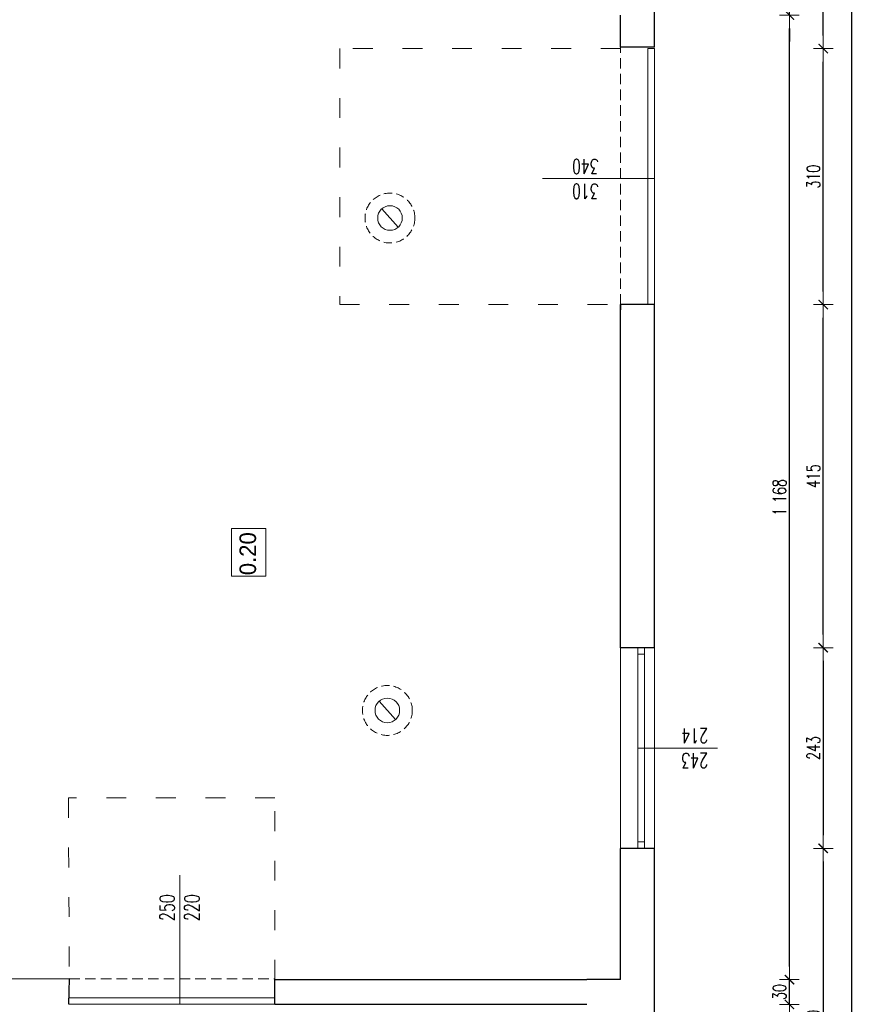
# Model space of a CAD drawing. Header units: millimetres. Extents: x -2948 to 78628, y 64669 to 215420.
# Tile 108 of 256: x 56577 to 57596, y 93656 to 94849. Entities that reach past the tile are written whole.
import ezdxf

# ---------------------------------------------------------------- set-up
doc = ezdxf.new("R2010")
doc.units = ezdxf.units.MM
for name, pattern in [('ACAD_ISO03W100', [30, 12, -18]), ('DASHED2', [0.375, 0.25, -0.125]), ('HIDDEN', [9.525, 6.35, -3.175])]:
    doc.linetypes.add(name, pattern=pattern)
for name, color, linetype, lineweight in [('-stolarka', 103, 'Continuous', 13), ('1_OPIS_OKNA', 60, 'Continuous', 13), ('kominy', 7, 'Continuous', 9), ('NOWE SCIANY', 3, 'Continuous', 13), ('NOWE WYBURZENIA', 1, 'Continuous', 20), ('OPIS', 2, 'Continuous', 13), ('pomiwszczenia', 95, 'Continuous', 20), ('POMOC', 1, 'Continuous', 13), ('SCIANY', 7, 'Continuous', 30), ('WYMIAR', 5, 'Continuous', 13), ('ŚCIANY', 7, 'Continuous', 30)]:
    doc.layers.add(name, color=color, linetype=linetype, lineweight=lineweight)
doc.styles.add('style2', font='romans.shx', dxfattribs={"width": 0.7})
doc.dimstyles.new('100', dxfattribs={"dimscale": 80, "dimtxt": 0.2, "dimasz": 0.2, "dimexe": 1.25, "dimexo": 0.625, "dimgap": 0.05, "dimtad": 1, "dimdec": 0, "dimdsep": 46, "dimlunit": 6, "dimtxsty": 'style2', "dimblk1": 'TICK', "dimblk2": 'TICK', "dimsah": 1, "dimcen": 0.2, "dimse1": 1, "dimse2": 1, "dimclrd": 256, "dimclrt": 2, "dimadec": 0, "dimazin": 0, "dimtfac": 1, "dimtdec": 0, "dimtix": 1, "dimtmove": 1, "dimatfit": 0, "dimldrblk": 'DOTSMALL', "dimfxl": 1, "dimtolj": 1, "dimtzin": 0, "dimarcsym": 0})

# ---------------------------------------------------------------- blocks, each defined once
blk = doc.blocks.new('TICK')
at = {"color": 5}
for p, q in [((0, -0.75), (0, 0.75)), ((-1, 0), (1, 0))]:
    blk.add_line(p, q, dxfattribs=at)
at = {"const_width": 0.1}
blk.add_lwpolyline([(-0.354, -0.354), (0.354, 0.354)], dxfattribs=at)
blk = doc.blocks.new('*D1340')
at = {"layer": 'Defpoints', "color": 0, "ltscale": 2, "transparency": 16777216}
for p in [(57386, 94088.2), (57386, 93845.2), (57549.6, 93845.2)]:
    blk.add_point(p, dxfattribs=at)
at = {"layer": 'WYMIAR', "lineweight": -2, "ltscale": 2, "transparency": 16777216}
blk.add_line((57549.6, 94072.2), (57549.6, 93861.2), dxfattribs=at)
at = {"layer": 'WYMIAR', "lineweight": -2, "ltscale": 2, "transparency": 16777216, "xscale": 16, "yscale": 16, "zscale": 16}
for p, rotation in [((57549.6, 94088.2), 90), ((57549.6, 93845.2), 270)]:
    blk.add_blockref('TICK', p, dxfattribs=dict(at, rotation=rotation))
at = {"layer": 'WYMIAR', "color": 2, "ltscale": 2, "transparency": 16777216, "insert": (57537.6, 93966.7), "char_height": 16, "attachment_point": 5, "rotation": 90, "style": 'style2'}
blk.add_mtext('\\A1;243', dxfattribs=at)
blk = doc.blocks.new('_DotSmall')
at = {"layer": 'OPIS', "color": 0, "const_width": 0.5}
blk.add_lwpolyline([(-0.0625, 0, 1), (0.0625, 0, 1)], format="xyb", close=True, dxfattribs=at)
blk = doc.blocks.new('*D1341')
at = {"layer": 'Defpoints', "color": 0, "ltscale": 2, "transparency": 16777216}
for p in [(57386, 93845.2), (57386, 93425.2), (57549.6, 93425.2)]:
    blk.add_point(p, dxfattribs=at)
at = {"layer": 'WYMIAR', "lineweight": -2, "ltscale": 2, "transparency": 16777216}
blk.add_line((57549.6, 93829.2), (57549.6, 93441.2), dxfattribs=at)
at = {"layer": 'WYMIAR', "lineweight": -2, "ltscale": 2, "transparency": 16777216, "xscale": 16, "yscale": 16, "zscale": 16}
for p, rotation in [((57549.6, 93845.2), 90), ((57549.6, 93425.2), 270)]:
    blk.add_blockref('TICK', p, dxfattribs=dict(at, rotation=rotation))
at = {"layer": 'WYMIAR', "color": 2, "ltscale": 2, "transparency": 16777216, "insert": (57537.6, 93635.2), "char_height": 16, "attachment_point": 5, "rotation": 90, "style": 'style2'}
blk.add_mtext('\\A1;420', dxfattribs=at)
blk = doc.blocks.new('*D1325')
at = {"layer": 'Defpoints', "color": 0, "ltscale": 2, "transparency": 16777216}
for p in [(57386, 94503.6), (57549.6, 94503.6), (57386, 94088.2)]:
    blk.add_point(p, dxfattribs=at)
at = {"layer": 'WYMIAR', "lineweight": -2, "ltscale": 2, "transparency": 16777216}
blk.add_line((57549.6, 94104.2), (57549.6, 94487.6), dxfattribs=at)
at = {"layer": 'WYMIAR', "lineweight": -2, "ltscale": 2, "transparency": 16777216, "xscale": 16, "yscale": 16, "zscale": 16}
for p, rotation in [((57549.6, 94503.6), 90), ((57549.6, 94088.2), 270)]:
    blk.add_blockref('TICK', p, dxfattribs=dict(at, rotation=rotation))
at = {"layer": 'WYMIAR', "color": 2, "ltscale": 2, "transparency": 16777216, "insert": (57537.6, 94295.9), "char_height": 16, "attachment_point": 5, "rotation": 90, "style": 'style2'}
blk.add_mtext('\\A1;415', dxfattribs=at)
blk = doc.blocks.new('*D1326')
at = {"layer": 'Defpoints', "color": 0, "ltscale": 2, "transparency": 16777216}
for p in [(57386, 94813.7), (57549.6, 94813.7), (57386, 94503.6)]:
    blk.add_point(p, dxfattribs=at)
at = {"layer": 'WYMIAR', "lineweight": -2, "ltscale": 2, "transparency": 16777216}
blk.add_line((57549.6, 94519.6), (57549.6, 94797.7), dxfattribs=at)
at = {"layer": 'WYMIAR', "lineweight": -2, "ltscale": 2, "transparency": 16777216, "xscale": 16, "yscale": 16, "zscale": 16}
for p, rotation in [((57549.6, 94813.7), 90), ((57549.6, 94503.6), 270)]:
    blk.add_blockref('TICK', p, dxfattribs=dict(at, rotation=rotation))
at = {"layer": 'WYMIAR', "color": 2, "ltscale": 2, "transparency": 16777216, "insert": (57537.6, 94658.6), "char_height": 16, "attachment_point": 5, "rotation": 90, "style": 'style2'}
blk.add_mtext('\\A1;310', dxfattribs=at)
blk = doc.blocks.new('*D1327')
at = {"layer": 'Defpoints', "color": 0, "ltscale": 2, "transparency": 16777216}
for p in [(57386, 95041.2), (57549.6, 95041.2), (57386, 94813.7)]:
    blk.add_point(p, dxfattribs=at)
at = {"layer": 'WYMIAR', "lineweight": -2, "ltscale": 2, "transparency": 16777216}
blk.add_line((57549.6, 94829.7), (57549.6, 95025.2), dxfattribs=at)
at = {"layer": 'WYMIAR', "lineweight": -2, "ltscale": 2, "transparency": 16777216, "xscale": 16, "yscale": 16, "zscale": 16}
for p, rotation in [((57549.6, 95041.2), 90), ((57549.6, 94813.7), 270)]:
    blk.add_blockref('TICK', p, dxfattribs=dict(at, rotation=rotation))
at = {"layer": 'WYMIAR', "color": 2, "ltscale": 2, "transparency": 16777216, "insert": (57537.6, 94927.4), "char_height": 16, "attachment_point": 5, "rotation": 90, "style": 'style2'}
blk.add_mtext('\\A1;228', dxfattribs=at)
blk = doc.blocks.new('*D1199')
at = {"layer": 'Defpoints', "color": 0, "ltscale": 2, "transparency": 16777216}
for p in [(57372, 97889.2), (57372, 88222.2), (57583.6, 88222.2)]:
    blk.add_point(p, dxfattribs=at)
at = {"layer": 'WYMIAR', "lineweight": -2, "ltscale": 2, "transparency": 16777216}
blk.add_line((57583.6, 97873.2), (57583.6, 88238.2), dxfattribs=at)
at = {"layer": 'WYMIAR', "lineweight": -2, "ltscale": 2, "transparency": 16777216, "xscale": 16, "yscale": 16, "zscale": 16}
for p, rotation in [((57583.6, 97889.2), 90), ((57583.6, 88222.2), 270)]:
    blk.add_blockref('TICK', p, dxfattribs=dict(at, rotation=rotation))
at = {"layer": 'WYMIAR', "color": 2, "ltscale": 2, "transparency": 16777216, "insert": (57571.6, 93055.7), "char_height": 16, "attachment_point": 5, "rotation": 90, "style": 'style2'}
blk.add_mtext('\\A1;9\xa0667', dxfattribs=at)
blk = doc.blocks.new('*D1259')
at = {"layer": 'Defpoints', "color": 0, "ltscale": 2, "transparency": 16777216}
for p in [(57304.3, 93656.2), (57508.6, 93656.2), (57304.3, 93444.2)]:
    blk.add_point(p, dxfattribs=at)
at = {"layer": 'WYMIAR', "lineweight": -2, "ltscale": 2, "transparency": 16777216}
blk.add_line((57508.6, 93460.2), (57508.6, 93640.2), dxfattribs=at)
at = {"layer": 'WYMIAR', "lineweight": -2, "ltscale": 2, "transparency": 16777216, "xscale": 16, "yscale": 16, "zscale": 16}
for p, rotation in [((57508.6, 93656.2), 90), ((57508.6, 93444.2), 270)]:
    blk.add_blockref('TICK', p, dxfattribs=dict(at, rotation=rotation))
at = {"layer": 'WYMIAR', "color": 2, "ltscale": 2, "transparency": 16777216, "insert": (57496.6, 93550.2), "char_height": 16, "attachment_point": 5, "rotation": 90, "style": 'style2'}
blk.add_mtext('\\A1;212', dxfattribs=at)
blk = doc.blocks.new('*D1260')
at = {"layer": 'Defpoints', "color": 0, "ltscale": 2, "transparency": 16777216}
for p in [(57304.3, 93686.2), (57508.6, 93686.2), (57304.3, 93656.2)]:
    blk.add_point(p, dxfattribs=at)
at = {"layer": 'WYMIAR', "lineweight": -2, "ltscale": 2, "transparency": 16777216}
for p, q in [((57508.6, 93702.2), (57508.6, 93718.2)), ((57508.6, 93656.2), (57508.6, 93686.2)), ((57508.6, 93640.2), (57508.6, 93624.2))]:
    blk.add_line(p, q, dxfattribs=at)
at = {"layer": 'WYMIAR', "lineweight": -2, "ltscale": 2, "transparency": 16777216, "xscale": 16, "yscale": 16, "zscale": 16}
for p, rotation in [((57508.6, 93686.2), 270), ((57508.6, 93656.2), 90)]:
    blk.add_blockref('TICK', p, dxfattribs=dict(at, rotation=rotation))
at = {"layer": 'WYMIAR', "color": 2, "ltscale": 2, "transparency": 16777216, "insert": (57496.6, 93671.2), "char_height": 16, "attachment_point": 5, "rotation": 90, "style": 'style2'}
blk.add_mtext('\\A1;30', dxfattribs=at)
blk = doc.blocks.new('*D1261')
at = {"layer": 'Defpoints', "color": 0, "ltscale": 2, "transparency": 16777216}
for p in [(57304.3, 94854.2), (57508.6, 94854.2), (57304.3, 93686.2)]:
    blk.add_point(p, dxfattribs=at)
at = {"layer": 'WYMIAR', "lineweight": -2, "ltscale": 2, "transparency": 16777216}
blk.add_line((57508.6, 93702.2), (57508.6, 94838.2), dxfattribs=at)
at = {"layer": 'WYMIAR', "lineweight": -2, "ltscale": 2, "transparency": 16777216, "xscale": 16, "yscale": 16, "zscale": 16}
for p, rotation in [((57508.6, 94854.2), 90), ((57508.6, 93686.2), 270)]:
    blk.add_blockref('TICK', p, dxfattribs=dict(at, rotation=rotation))
at = {"layer": 'WYMIAR', "color": 2, "ltscale": 2, "transparency": 16777216, "insert": (57496.6, 94270.2), "char_height": 16, "attachment_point": 5, "rotation": 90, "style": 'style2'}
blk.add_mtext('\\A1;1\xa0168', dxfattribs=at)
blk = doc.blocks.new('*D1262')
at = {"layer": 'Defpoints', "color": 0, "ltscale": 2, "transparency": 16777216}
for p in [(57304.3, 94884.2), (57508.6, 94884.2), (57304.3, 94854.2)]:
    blk.add_point(p, dxfattribs=at)
at = {"layer": 'WYMIAR', "lineweight": -2, "ltscale": 2, "transparency": 16777216}
for p, q in [((57508.6, 94900.2), (57508.6, 94916.2)), ((57508.6, 94854.2), (57508.6, 94884.2)), ((57508.6, 94838.2), (57508.6, 94822.2))]:
    blk.add_line(p, q, dxfattribs=at)
at = {"layer": 'WYMIAR', "lineweight": -2, "ltscale": 2, "transparency": 16777216, "xscale": 16, "yscale": 16, "zscale": 16}
for p, rotation in [((57508.6, 94884.2), 270), ((57508.6, 94854.2), 90)]:
    blk.add_blockref('TICK', p, dxfattribs=dict(at, rotation=rotation))
at = {"layer": 'WYMIAR', "color": 2, "ltscale": 2, "transparency": 16777216, "insert": (57496.6, 94869.2), "char_height": 16, "attachment_point": 5, "rotation": 90, "style": 'style2'}
blk.add_mtext('\\A1;30', dxfattribs=at)

msp = doc.modelspace()

# ---------------------------------------------------------------- linework, layer by layer
at = {"layer": '-stolarka'}
for p, q in [((57325.3, 94088.2), (57325.3, 93845.2)), ((57333.3, 94088.2), (57333.3, 93845.2)), ((57333.3, 94080.2), (57325.3, 94080.2)), ((57333.3, 93853.2), (57325.3, 93853.2))]:
    msp.add_line(p, q, dxfattribs=at)
at = {"layer": '-stolarka', "ltscale": 2}
msp.add_lwpolyline([(56885.8, 93656.4), (56636.5, 93656.4), (56636.5, 93664.2), (56885.8, 93664.2)], close=True, dxfattribs=at)
at = {"layer": '1_OPIS_OKNA'}
msp.add_line((57421.7, 93966.7), (57325.3, 93966.7), dxfattribs=at)
at = {"layer": 'kominy', "ltscale": 2}
for points in [[(57035, 94597.4), (57015.3, 94619.6)], [(57031.7, 94001.1), (57012, 94023.3)]]:
    msp.add_lwpolyline(points, dxfattribs=at)
at = {"layer": 'kominy', "linetype": 'DASHED2', "ltscale": 40}
for centre in [(57025.1, 94608.5), (57021.9, 94012.2)]:
    msp.add_circle(centre, 30.2, dxfattribs=at)
at = {"layer": 'kominy', "ltscale": 2}
for centre in [(57025.1, 94608.5), (57021.9, 94012.2)]:
    msp.add_circle(centre, 14.9, dxfattribs=at)
at = {"layer": 'NOWE SCIANY'}
for p, q in [((57345.3, 94656.2), (57209.8, 94656.2)), ((57345.3, 94656.2), (57209.8, 94656.2)), ((56770.7, 93656.2), (56770.7, 93812.7))]:
    msp.add_line(p, q, dxfattribs=at)
at = {"layer": 'NOWE SCIANY', "linetype": 'HIDDEN', "ltscale": 2}
msp.add_line((56637, 93687.3), (56885.8, 93687.3), dxfattribs=at)
at = {"layer": 'NOWE SCIANY', "ltscale": 2}
msp.add_line((57018.3, 93686.2), (57263.3, 93686.2), dxfattribs=at)
at = {"layer": 'NOWE SCIANY', "linetype": 'ACAD_ISO03W100', "ltscale": 2}
for points in [[(57304.3, 94813.7), (56964.3, 94813.7), (56964.3, 94503.7), (57304.3, 94503.7)], [(56885.8, 93686.2), (56885.8, 93906.2), (56635.8, 93906.2), (56637, 93687.3)]]:
    msp.add_lwpolyline(points, dxfattribs=at)
at = {"layer": 'NOWE SCIANY', "ltscale": 2}
msp.add_lwpolyline([(57337.3, 94503.6), (57337.3, 94813.7), (57345.3, 94813.7), (57345.3, 94503.6)], close=True, dxfattribs=at)
msp.add_lwpolyline([(57304.3, 94503.6), (57345.3, 94503.6)], dxfattribs=at)
at = {"layer": 'NOWE WYBURZENIA', "linetype": 'HIDDEN', "ltscale": 2}
for p, q in [((57304.3, 94503.7), (57304.3, 94815.2)), ((57345.3, 94813.7), (57345.3, 94503.6))]:
    msp.add_line(p, q, dxfattribs=at)
at = {"layer": 'pomiwszczenia'}
msp.add_lwpolyline([(56833.2, 94174.7), (56833.2, 94232.6), (56874.8, 94232.6), (56874.8, 94174.7)], close=True, dxfattribs=at)
at = {"layer": 'POMOC'}
for p, q in [((57304.3, 93845.2), (57304.3, 94088.2)), ((57345.3, 94088.2), (57345.3, 93845.2))]:
    msp.add_line(p, q, dxfattribs=at)
at = {"layer": 'SCIANY', "ltscale": 2}
for points in [[(57345.3, 94503.6), (57304.3, 94503.6), (57304.3, 94497.2)], [(56636.5, 93656.4), (56637, 93687.3)], [(57263.3, 93656.2), (56885.8, 93656.2), (56885.8, 93686.2), (57263.3, 93686.2)]]:
    msp.add_lwpolyline(points, dxfattribs=at)
at = {"layer": 'ŚCIANY', "ltscale": 2}
for p, q in [((57345.3, 94815.2), (57345.3, 95041.2)), ((57304.3, 94815.2), (57304.3, 94854.2)), ((57345.3, 94815.2), (57304.3, 94815.2)), ((57304.3, 94088.2), (57304.3, 94503.7)), ((57345.3, 94503.6), (57304.3, 94503.6)), ((57345.3, 94088.2), (57345.3, 94503.6)), ((57345.3, 94088.2), (57304.3, 94088.2)), ((57304.3, 93686.2), (57304.3, 93845.2)), ((57345.3, 93845.2), (57304.3, 93845.2)), ((57345.3, 93845.2), (57310.3, 93845.2)), ((57345.3, 93408.2), (57345.3, 93845.2)), ((56637, 93687.3), (56436.3, 93686.2)), ((56984.3, 93686.2), (57018.3, 93686.2)), ((57304.3, 93686.2), (57263.3, 93686.2))]:
    msp.add_line(p, q, dxfattribs=at)

# ---------------------------------------------------------------- texts
at = {"layer": '1_OPIS_OKNA', "ltscale": 0.2, "insert": (57410.3, 93942.4), "char_height": 18, "width": 280.137, "attachment_point": 1, "rotation": 179.9915, "style": 'style2'}
msp.add_mtext('243\\P214', dxfattribs=at)
at = {"layer": 'NOWE SCIANY', "linetype": 'Continuous', "ltscale": 0.2, "char_height": 18, "width": 280.137, "attachment_point": 1, "style": 'style2'}
for s, insert, rotation in [('310\\P340', (57277.9, 94631.9), 179.9915), ('250\\P220', (56746.4, 93757.2), 89.9915)]:
    msp.add_mtext(s, dxfattribs=dict(at, insert=insert, rotation=rotation))
at = {"layer": 'pomiwszczenia', "insert": (56853.1, 94202), "char_height": 20, "attachment_point": 5, "rotation": 90}
msp.add_mtext_dynamic_manual_height_columns('0.20', width=0.766, gutter_width=4.5, heights=[0], dxfattribs=at)

# ---------------------------------------------------------------- dimensions: what is measured, and where the dimension line sits
at = {"layer": 'WYMIAR', "ltscale": 2}
for base, p1, p2, angle, picture, middle in [((57583.6, 88222.2), (57372, 97889.2), (57372, 88222.2), 90, '*D1199', (57571.6, 93055.7)), ((57549.5871557, 95041.1701859), (57386.0165527, 94813.6701859), (57386.0165527, 95041.1701859), 270, '*D1327', (57537.5871557, 94927.4201859)), ((57508.6, 94884.2), (57304.3, 94854.2), (57304.3, 94884.2), 90, '*D1262', (57496.6, 94869.2)), ((57508.6, 94854.2), (57304.3, 93686.2), (57304.3, 94854.2), 90, '*D1261', (57496.6, 94270.2)), ((57549.6, 94813.7), (57386, 94503.6), (57386, 94813.7), 270, '*D1326', (57537.6, 94658.6)), ((57549.6, 93845.2), (57386, 94088.2), (57386, 93845.2), 90, '*D1340', (57537.6, 93966.7)), ((57549.6, 93425.2), (57386, 93845.2), (57386, 93425.2), 90, '*D1341', (57537.6, 93635.2)), ((57508.6, 93686.2), (57304.3, 93656.2), (57304.3, 93686.2), 90, '*D1260', (57496.6, 93671.2)), ((57508.6, 93656.2), (57304.3, 93444.2), (57304.3, 93656.2), 90, '*D1259', (57496.6, 93550.2))]:
    dim = msp.add_linear_dim(base=base, p1=p1, p2=p2, angle=angle, dimstyle='100', dxfattribs=at)
    dim.commit()
    dim.dimension.update_dxf_attribs({"geometry": picture, "text_midpoint": middle})
dim = msp.add_aligned_dim(p1=(57386, 94088.2), p2=(57386, 94503.6), distance=-163.6, dimstyle='100', dxfattribs=at)
dim.commit()
dim.dimension.update_dxf_attribs({"geometry": '*D1325', "text_midpoint": (57537.6, 94295.9)})

doc.saveas('drawing.dxf')
